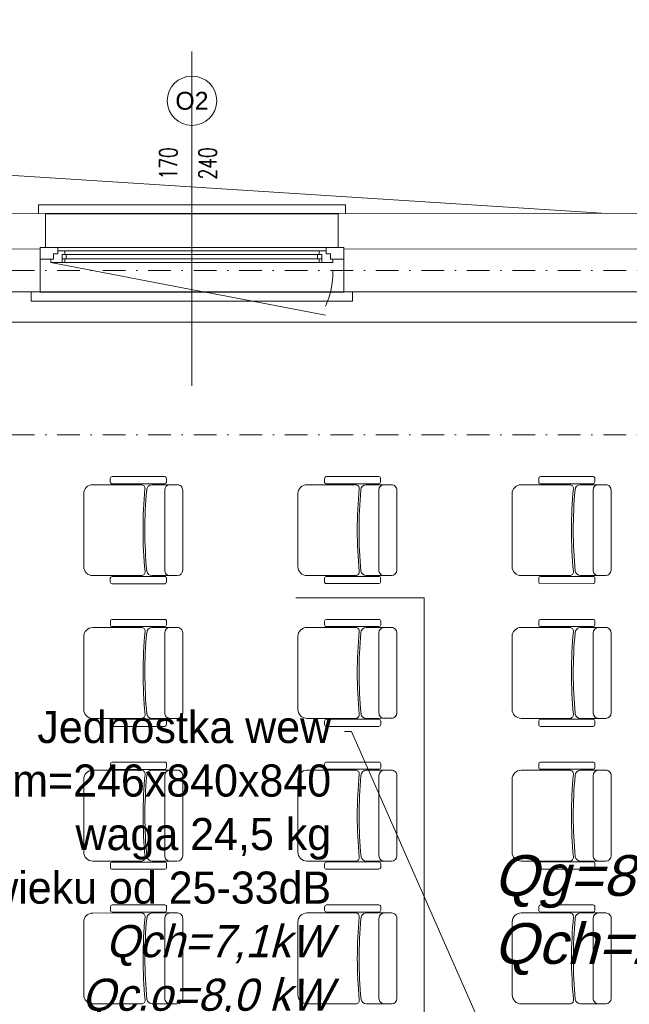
# Model space of a CAD drawing. Header units: centimetres. Extents: x -122 to 72759, y 3298 to 43172.
# Tile 82 of 243: x 35281 to 35623, y 11980 to 12532. Entities that reach past the tile are written whole.
import ezdxf
from ezdxf import colors
from ezdxf.entities.mleader import LeaderData, LeaderLine
from ezdxf.enums import TextEntityAlignment as Align
from ezdxf.lldxf.tags import DXFTag
from ezdxf.math import Vec2, Vec3

# ---------------------------------------------------------------- set-up
doc = ezdxf.new("R2010")
doc.units = ezdxf.units.CM
doc.header["$MEASUREMENT"] = 0
doc.linetypes.add('DASHDOT', pattern=[25.4, 12.7, -6.35, 0, -6.35])
doc.layers.get('0').update_dxf_attribs({"lineweight": 5})
for name, color, linetype, lineweight in [('0-LINIA CIENKA', 7, 'Continuous', 5), ('0-LINIA ŚREDNIA', 7, 'Continuous', 5), ('0-OSIE', 7, 'DASHDOT', 5), ('_ nowe meble', 7, 'Continuous', 5), ('_ ściany konstrukcyjne', 7, 'Continuous', 5), ('A_izol-termiczna', 7, 'ZIGZAG', 5), ('A_okna', 7, 'Continuous', 5), ('A_okna opis', 7, 'Continuous', 5), ('A_okna otwarcie', 7, 'DASH', 5), ('A_okna symbol', 7, 'Continuous', 5), ('A_parapety', 7, 'Continuous', 5), ('A_przerywane', 7, 'DASH', 5), ('A_sciany', 7, 'Continuous', 5), ('istniejące hatch', 7, 'Continuous', 5), ('KT_KLIM Opis', 7, 'Continuous', 9), ('WM-OPIS-KANAŁÓW', 100, 'Continuous', 18), ('ZZZ_Xref', 7, 'Continuous', 5)]:
    doc.layers.add(name, color=color, linetype=linetype, lineweight=lineweight)
doc.styles.add('Arial', font='arial.ttf', dxfattribs={"height": 450})
doc.styles.add('MBC_0250', font='txt', dxfattribs={"height": 250})
doc.styles.add('ROMANS', font='romans.shx', dxfattribs={"width": 0.8, "height": 15})
doc.styles.get("Standard").update_dxf_attribs({"font": 'ARIAL.TTF'})
doc.styles.add('techn', font='txt', dxfattribs={"oblique": 15})
tags = doc.linetypes.add('DASH', pattern=[15, 10, -5]).pattern_tags.tags
tags[6:7] = [DXFTag(74, 4), DXFTag(75, 0), DXFTag(340, '0'), DXFTag(46, 0.0), DXFTag(50, 0.0), DXFTag(44, 0.0), DXFTag(45, 0.0)]
tags[4:5] = [DXFTag(74, 4), DXFTag(75, 0), DXFTag(340, '0'), DXFTag(46, 0.0), DXFTag(50, 0.0), DXFTag(44, 0.0), DXFTag(45, 0.0)]
doc.linetypes.add('ZIGZAG', pattern='A,0.0001,-0.2,[131,ltypeshp.shx,S=0.2,R=0,X=-0.2,Y=0],-0.4,[131,ltypeshp.shx,S=0.2,R=180,X=0.2,Y=0],-0.2', length=0.8001)

# ---------------------------------------------------------------- blocks, each defined once
blk = doc.blocks.new('*U1234')
at = {"layer": 'A_okna symbol'}
blk.add_circle((0, 82.27), 13.85, dxfattribs=at)
at = {"layer": 'A_okna opis', "style": 'ROMANS', "width": 0.7}
for tag, p in [('H', (-3.76, 47.17)), ('S', (18.23, 47.17))]:
    blk.add_attdef(tag, text='', height=10, rotation=270, dxfattribs=at).set_placement(p, align=Align.TOP_CENTER)
at = {"layer": 'A_okna symbol', "style": 'Arial'}
blk.add_attdef('SYMBOL', text='', height=10, dxfattribs=at).set_placement((0, 82.27), align=Align.MIDDLE_CENTER)
at = {"layer": 'A_okna symbol'}
blk.add_attdef('HP=', (-11.63, -44.95), '', height=10, rotation=360, dxfattribs=at)
at = {"color": 7, "lineweight": 40, "true_color": 0xffffff}
blk.add_wipeout([(82, 19), (-82, 19), (-82, 0), (-85, 0), (-85, -25), (85, -25), (85, 0), (82, 0)], dxfattribs=at)
at = {"color": 8, "linetype": 'Continuous', "lineweight": 5}
blk.add_line((0, 66.42), (0, -46.34), dxfattribs=at)
for p, q in [((-85, 0), (-75.2, 0)), ((-85, -6.5), (-85, 0)), ((-75.2, 0), (-75.2, -3.5)), ((-75.2, -3.5), (-77.6, -3.5)), ((-77.6, -3.5), (-77.6, -6.5)), ((-75.2, -1.9), (-71.46, -1.9)), ((-70.39, -3.89), (-72.7, -3.89)), ((-72.7, -8.3), (-72.7, -3.89)), ((-71, -3.89), (-71.46, -1.9)), ((-70.39, -3.89), (-70.39, -6.3)), ((70.39, -3.89), (-70.39, -3.89)), ((70.39, -3.89), (72.7, -3.89)), ((70.39, -3.89), (70.39, -6.3)), ((71, -3.89), (71.46, -1.9)), ((75.2, -1.9), (71.46, -1.9)), ((72.7, -8.3), (72.7, -3.89)), ((85, 0), (75.2, 0)), ((75.2, 0), (75.2, -3.5)), ((75.2, -3.5), (77.6, -3.5)), ((77.6, -3.5), (77.6, -6.5)), ((85, -6.5), (85, 0)), ((-77.6, -6.5), (-85, -6.5)), ((-79, -8.3), (-79, -6.5)), ((-79, -8.3), (-71.44, -8.3)), ((-70.39, -6.3), (-72.7, -6.3)), ((-72.7, -8.3), (-72.7, -6.3)), ((-71, -6.3), (-71.44, -8.3)), ((-70.44, -6.3), (70.39, -6.3)), ((70.39, -6.3), (72.7, -6.3)), ((71, -6.3), (71.44, -8.3)), ((79, -8.3), (71.44, -8.3)), ((72.7, -8.3), (72.7, -6.3)), ((77.6, -6.5), (85, -6.5)), ((79, -8.3), (79, -6.5))]:
    blk.add_line(p, q)
at = {"lineweight": 5}
for p, q in [((75.2, 0), (-75.2, 0)), ((-71.46, -1.9), (71.46, -1.9)), ((-71.44, -8.3), (71.44, -8.3))]:
    blk.add_line(p, q, dxfattribs=at)
for points in [[(-82, 0), (-82, 19)], [(82, 0), (82, 19)]]:
    blk.add_lwpolyline(points)
at = {"layer": 'A_izol-termiczna', "linetype": 'Continuous'}
for p, q in [((-81, 0), (-85, 0)), ((81, 0), (85, 0))]:
    blk.add_line(p, q, dxfattribs=at)
at = {"layer": 'A_okna otwarcie', "ltscale": 0.5}
blk.add_line((79, -8.3), (-74.87, -37.88), dxfattribs=at)
blk.add_arc((-30.23, -13.24), 48.77, 180.0708, 203.7505, dxfattribs=at)
at = {"layer": 'A_parapety'}
for points in [[(-86, 19), (-86, 24), (86, 24), (86, 19)], [(-90, -25), (-90, -30), (90, -30), (90, -25)]]:
    blk.add_lwpolyline(points, dxfattribs=at)
at = {"layer": 'A_przerywane'}
for p, q in [((82, 19), (-82, 19)), ((85, -25), (-85, -25))]:
    blk.add_line(p, q, dxfattribs=at)
at = {"layer": 'A_sciany'}
for p, q in [((-85, -25), (-85, 0)), ((85, -25), (85, 0))]:
    blk.add_line(p, q, dxfattribs=at)
blk = doc.blocks.new('G$CA1DC9C89')
at = {"layer": '0-LINIA CIENKA', "lineweight": 5, "ltscale": 100}
for p, q in [((676.01, 1655.97), (703.31, 1655.98)), ((685.88, 1657.49), (685.88, 1659.5)), ((686.89, 1660.51), (716.33, 1660.51)), ((716.33, 1656.48), (686.89, 1656.48)), ((719.37, 1655.98), (709.28, 1655.98)), ((717.34, 1659.51), (717.34, 1657.49)), ((719.37, 1655.98), (723.4, 1655.98)), ((796.01, 1655.98), (823.31, 1655.99)), ((805.88, 1657.5), (805.88, 1659.51)), ((806.89, 1660.52), (836.33, 1660.52)), ((836.33, 1656.49), (806.89, 1656.49)), ((839.37, 1655.99), (829.28, 1655.99)), ((837.34, 1659.52), (837.34, 1657.5)), ((839.37, 1655.99), (843.4, 1655.99)), ((916.01, 1655.98), (943.31, 1655.98)), ((925.88, 1657.5), (925.88, 1659.51)), ((926.89, 1660.52), (956.33, 1660.52)), ((956.33, 1656.49), (926.89, 1656.49)), ((959.37, 1655.99), (949.28, 1655.98)), ((957.34, 1659.51), (957.34, 1657.5)), ((959.37, 1655.99), (963.4, 1655.99)), ((670.97, 1650.93), (670.97, 1610.09)), ((716.34, 1652.95), (716.35, 1608.08)), ((726.43, 1652.95), (726.43, 1608.08)), ((790.97, 1650.94), (790.97, 1610.1)), ((836.34, 1652.96), (836.35, 1608.09)), ((846.43, 1652.96), (846.43, 1608.09)), ((910.97, 1650.94), (910.97, 1610.1)), ((956.34, 1652.96), (956.35, 1608.09)), ((966.43, 1652.96), (966.43, 1608.09)), ((703.32, 1605.05), (676.01, 1605.05)), ((685.89, 1603.54), (685.89, 1601.52)), ((716.34, 1604.55), (686.9, 1604.55)), ((686.9, 1600.51), (716.34, 1600.52)), ((709.29, 1605.05), (719.37, 1605.06)), ((717.34, 1601.53), (717.34, 1603.54)), ((723.4, 1605.06), (719.37, 1605.06)), ((823.32, 1605.06), (796.01, 1605.06)), ((805.89, 1603.55), (805.89, 1601.53)), ((836.34, 1604.56), (806.9, 1604.56)), ((806.9, 1600.53), (836.34, 1600.53)), ((829.29, 1605.06), (839.37, 1605.07)), ((837.34, 1601.54), (837.34, 1603.55)), ((843.4, 1605.07), (839.37, 1605.07)), ((943.32, 1605.06), (916.01, 1605.06)), ((925.89, 1603.55), (925.89, 1601.53)), ((956.34, 1604.56), (926.9, 1604.56)), ((926.9, 1600.52), (956.34, 1600.53)), ((949.29, 1605.06), (959.37, 1605.06)), ((957.34, 1601.53), (957.34, 1603.55)), ((963.4, 1605.06), (959.37, 1605.06)), ((685.9, 1577.49), (685.9, 1579.5)), ((686.91, 1580.51), (716.35, 1580.51)), ((717.35, 1579.51), (717.35, 1577.49)), ((805.9, 1577.5), (805.9, 1579.51)), ((806.91, 1580.52), (836.35, 1580.52)), ((837.35, 1579.52), (837.35, 1577.5)), ((925.9, 1577.5), (925.9, 1579.51)), ((926.91, 1580.52), (956.35, 1580.52)), ((957.35, 1579.51), (957.35, 1577.5)), ((676.02, 1575.97), (703.33, 1575.98)), ((716.35, 1576.48), (686.91, 1576.48)), ((719.38, 1575.98), (709.3, 1575.98)), ((716.36, 1572.95), (716.36, 1528.08)), ((719.38, 1575.98), (723.41, 1575.98)), ((726.44, 1572.95), (726.44, 1528.08)), ((796.02, 1575.98), (823.33, 1575.99)), ((836.35, 1576.49), (806.91, 1576.49)), ((839.38, 1575.99), (829.3, 1575.99)), ((836.36, 1572.96), (836.36, 1528.09)), ((839.38, 1575.99), (843.41, 1575.99)), ((846.44, 1572.96), (846.44, 1528.09)), ((916.02, 1575.98), (943.33, 1575.98)), ((956.35, 1576.49), (926.91, 1576.49)), ((959.38, 1575.99), (949.3, 1575.98)), ((956.36, 1572.96), (956.36, 1528.09)), ((959.38, 1575.99), (963.41, 1575.99)), ((966.44, 1572.96), (966.44, 1528.09)), ((670.98, 1570.93), (670.98, 1530.09)), ((790.98, 1570.94), (790.98, 1530.1)), ((910.98, 1570.94), (910.98, 1530.1)), ((703.33, 1525.05), (676.03, 1525.05)), ((685.9, 1523.54), (685.9, 1521.52)), ((716.35, 1524.55), (686.91, 1524.55)), ((709.3, 1525.05), (719.39, 1525.06)), ((717.36, 1521.53), (717.36, 1523.54)), ((723.42, 1525.06), (719.39, 1525.06)), ((823.33, 1525.06), (796.03, 1525.06)), ((805.9, 1523.55), (805.9, 1521.53)), ((836.35, 1524.56), (806.91, 1524.56)), ((829.3, 1525.06), (839.39, 1525.07)), ((837.36, 1521.54), (837.36, 1523.55)), ((843.42, 1525.07), (839.39, 1525.07)), ((943.33, 1525.06), (916.03, 1525.06)), ((925.9, 1523.55), (925.9, 1521.53)), ((956.35, 1524.56), (926.91, 1524.56)), ((949.3, 1525.06), (959.39, 1525.06)), ((957.36, 1521.53), (957.36, 1523.55)), ((963.42, 1525.06), (959.39, 1525.06)), ((686.91, 1520.51), (716.35, 1520.52)), ((806.91, 1520.53), (836.35, 1520.53)), ((926.91, 1520.52), (956.35, 1520.53)), ((676.04, 1495.97), (703.34, 1495.98)), ((685.91, 1497.49), (685.91, 1499.5)), ((686.92, 1500.51), (716.36, 1500.51)), ((716.36, 1496.48), (686.92, 1496.48)), ((719.4, 1495.98), (709.31, 1495.98)), ((717.37, 1499.51), (717.37, 1497.49)), ((719.4, 1495.98), (723.43, 1495.98)), ((796.04, 1495.98), (823.34, 1495.99)), ((805.91, 1497.5), (805.91, 1499.51)), ((806.92, 1500.52), (836.36, 1500.52)), ((836.36, 1496.49), (806.92, 1496.49)), ((839.4, 1495.99), (829.31, 1495.99)), ((837.37, 1499.52), (837.37, 1497.5)), ((839.4, 1495.99), (843.43, 1495.99)), ((916.04, 1495.98), (943.34, 1495.98)), ((925.91, 1497.5), (925.91, 1499.51)), ((926.92, 1500.52), (956.36, 1500.52)), ((956.36, 1496.49), (926.92, 1496.49)), ((959.4, 1495.99), (949.31, 1495.98)), ((957.37, 1499.51), (957.37, 1497.5)), ((959.4, 1495.99), (963.43, 1495.99)), ((671, 1490.93), (671, 1450.09)), ((716.37, 1492.95), (716.38, 1448.08)), ((726.45, 1492.95), (726.46, 1448.08)), ((791, 1490.94), (791, 1450.1)), ((836.37, 1492.96), (836.38, 1448.09)), ((846.45, 1492.96), (846.46, 1448.09)), ((911, 1490.94), (911, 1450.1)), ((956.37, 1492.96), (956.38, 1448.09)), ((966.45, 1492.96), (966.46, 1448.09)), ((703.35, 1445.05), (676.04, 1445.05)), ((685.92, 1443.54), (685.92, 1441.52)), ((716.37, 1444.55), (686.93, 1444.55)), ((686.93, 1440.51), (716.37, 1440.52)), ((709.32, 1445.05), (719.4, 1445.06)), ((717.37, 1441.53), (717.37, 1443.54)), ((723.43, 1445.06), (719.4, 1445.06)), ((823.35, 1445.06), (796.04, 1445.06)), ((805.92, 1443.55), (805.92, 1441.53)), ((836.37, 1444.56), (806.93, 1444.56)), ((806.93, 1440.53), (836.37, 1440.53)), ((829.32, 1445.06), (839.4, 1445.07)), ((837.37, 1441.54), (837.37, 1443.55)), ((843.43, 1445.07), (839.4, 1445.07)), ((943.35, 1445.06), (916.04, 1445.06)), ((925.92, 1443.55), (925.92, 1441.53)), ((956.37, 1444.56), (926.93, 1444.56)), ((926.93, 1440.52), (956.37, 1440.53)), ((949.32, 1445.06), (959.4, 1445.06)), ((957.37, 1441.53), (957.37, 1443.55)), ((963.43, 1445.06), (959.4, 1445.06)), ((685.93, 1417.49), (685.93, 1419.5)), ((686.94, 1420.51), (716.38, 1420.51)), ((717.38, 1419.51), (717.38, 1417.49)), ((805.93, 1417.5), (805.93, 1419.51)), ((806.94, 1420.52), (836.38, 1420.52)), ((837.38, 1419.52), (837.38, 1417.5)), ((925.93, 1417.5), (925.93, 1419.51)), ((926.94, 1420.52), (956.38, 1420.52)), ((957.38, 1419.51), (957.38, 1417.5)), ((676.05, 1415.97), (703.36, 1415.98)), ((716.38, 1416.48), (686.94, 1416.48)), ((719.41, 1415.98), (709.33, 1415.98)), ((716.39, 1412.95), (716.39, 1368.08)), ((719.41, 1415.98), (723.44, 1415.98)), ((726.47, 1412.95), (726.47, 1368.08)), ((796.05, 1415.98), (823.36, 1415.99)), ((836.38, 1416.49), (806.94, 1416.49)), ((839.41, 1415.99), (829.33, 1415.99)), ((836.39, 1412.96), (836.39, 1368.09)), ((839.41, 1415.99), (843.44, 1415.99)), ((846.47, 1412.96), (846.47, 1368.09)), ((916.05, 1415.98), (943.36, 1415.98)), ((956.38, 1416.49), (926.94, 1416.49)), ((959.41, 1415.99), (949.33, 1415.98)), ((956.39, 1412.96), (956.39, 1368.09)), ((959.41, 1415.99), (963.44, 1415.99)), ((966.47, 1412.96), (966.47, 1368.09)), ((671.01, 1410.93), (671.01, 1370.09)), ((791.01, 1410.94), (791.01, 1370.1)), ((911.01, 1410.94), (911.01, 1370.1)), ((703.36, 1365.05), (676.06, 1365.05)), ((709.33, 1365.05), (719.42, 1365.06)), ((723.45, 1365.06), (719.42, 1365.06)), ((823.36, 1365.06), (796.06, 1365.06)), ((829.33, 1365.06), (839.42, 1365.07)), ((843.45, 1365.07), (839.42, 1365.07)), ((943.36, 1365.06), (916.06, 1365.06)), ((949.33, 1365.06), (959.42, 1365.06)), ((963.45, 1365.06), (959.42, 1365.06))]:
    blk.add_line(p, q, dxfattribs=at)
for centre, radius, start, end in [((676.01, 1650.93), 5.04, 90.0049, 180.0049), ((686.89, 1659.5), 1.01, 90.0049, 180.0049), ((686.89, 1657.49), 1.01, 180.0049, 270.0049), ((703.31, 1653.96), 2.02, 354.5863, 90.0049), ((709.28, 1652.95), 3.03, 90.0049, 180.0049), ((716.33, 1659.51), 1.01, 0.0049, 90.0049), ((716.33, 1657.49), 1.01, 270.0049, 0.0049), ((719.37, 1652.95), 3.03, 90.0049, 180.0049), ((723.4, 1652.95), 3.03, 0.0049, 90.0049), ((796.01, 1650.94), 5.04, 90.0049, 180.0049), ((806.89, 1659.51), 1.01, 90.0049, 180.0049), ((806.89, 1657.5), 1.01, 180.0049, 270.0049), ((823.31, 1653.97), 2.02, 354.5863, 90.0049), ((829.28, 1652.96), 3.03, 90.0049, 180.0049), ((836.33, 1659.52), 1.01, 0.0049, 90.0049), ((836.33, 1657.5), 1.01, 270.0049, 0.0049), ((839.37, 1652.96), 3.03, 90.0049, 180.0049), ((843.4, 1652.96), 3.03, 0.0049, 90.0049), ((916.01, 1650.94), 5.04, 90.0049, 180.0049), ((926.89, 1659.51), 1.01, 90.0049, 180.0049), ((926.89, 1657.5), 1.01, 180.0049, 270.0049), ((943.31, 1653.97), 2.02, 354.5863, 90.0049), ((949.28, 1652.96), 3.03, 90.0049, 180.0049), ((956.33, 1659.51), 1.01, 0.0049, 90.0049), ((956.33, 1657.5), 1.01, 270.0049, 0.0049), ((959.37, 1652.96), 3.03, 90.0049, 180.0049), ((963.4, 1652.96), 3.03, 0.0049, 90.0049), ((950.47, 1630.54), 246.25, 174.5863, 185.4235), ((950.47, 1630.54), 245.24, 174.7559, 185.3849), ((1070.47, 1630.55), 246.25, 174.5863, 185.4235), ((1070.47, 1630.55), 245.24, 174.7559, 185.3849), ((1190.47, 1630.54), 246.25, 174.5863, 185.4235), ((1190.47, 1630.54), 245.24, 174.7559, 185.3849), ((676.01, 1610.09), 5.04, 180.0049, 270.0049), ((703.32, 1607.07), 2.02, 270.0049, 5.4235), ((709.29, 1608.08), 3.03, 190.6339, 270.0049), ((719.37, 1608.08), 3.03, 180.0049, 270.0049), ((723.4, 1608.08), 3.03, 270.0049, 0.0049), ((796.01, 1610.1), 5.04, 180.0049, 270.0049), ((823.32, 1607.08), 2.02, 270.0049, 5.4235), ((829.29, 1608.09), 3.03, 190.6339, 270.0049), ((839.37, 1608.09), 3.03, 180.0049, 270.0049), ((843.4, 1608.09), 3.03, 270.0049, 0.0049), ((916.01, 1610.1), 5.04, 180.0049, 270.0049), ((943.32, 1607.08), 2.02, 270.0049, 5.4235), ((949.29, 1608.09), 3.03, 190.6339, 270.0049), ((959.37, 1608.09), 3.03, 180.0049, 270.0049), ((963.4, 1608.09), 3.03, 270.0049, 0.0049), ((686.9, 1603.54), 1.01, 90.0049, 180.0049), ((686.9, 1601.52), 1.01, 180.0049, 270.0049), ((716.34, 1603.54), 1.01, 0.0049, 90.0049), ((716.34, 1601.53), 1.01, 270.0049, 0.0049), ((806.9, 1603.55), 1.01, 90.0049, 180.0049), ((806.9, 1601.53), 1.01, 180.0049, 270.0049), ((836.34, 1603.55), 1.01, 0.0049, 90.0049), ((836.34, 1601.54), 1.01, 270.0049, 0.0049), ((926.9, 1603.55), 1.01, 90.0049, 180.0049), ((926.9, 1601.53), 1.01, 180.0049, 270.0049), ((956.34, 1603.55), 1.01, 0.0049, 90.0049), ((956.34, 1601.53), 1.01, 270.0049, 0.0049), ((686.91, 1579.5), 1.01, 90.0049, 180.0049), ((716.35, 1579.51), 1.01, 0.0049, 90.0049), ((806.91, 1579.51), 1.01, 90.0049, 180.0049), ((836.35, 1579.52), 1.01, 0.0049, 90.0049), ((926.91, 1579.51), 1.01, 90.0049, 180.0049), ((956.35, 1579.51), 1.01, 0.0049, 90.0049), ((676.02, 1570.93), 5.04, 90.0049, 180.0049), ((686.91, 1577.49), 1.01, 180.0049, 270.0049), ((703.33, 1573.96), 2.02, 354.5863, 90.0049), ((950.49, 1550.54), 246.25, 174.5863, 185.4235), ((950.49, 1550.54), 245.24, 174.7559, 185.3849), ((709.3, 1572.95), 3.03, 90.0049, 180.0049), ((716.35, 1577.49), 1.01, 270.0049, 0.0049), ((719.38, 1572.95), 3.03, 90.0049, 180.0049), ((723.41, 1572.95), 3.03, 0.0049, 90.0049), ((796.02, 1570.94), 5.04, 90.0049, 180.0049), ((806.91, 1577.5), 1.01, 180.0049, 270.0049), ((823.33, 1573.97), 2.02, 354.5863, 90.0049), ((1070.49, 1550.55), 246.25, 174.5863, 185.4235), ((1070.49, 1550.55), 245.24, 174.7559, 185.3849), ((829.3, 1572.96), 3.03, 90.0049, 180.0049), ((836.35, 1577.5), 1.01, 270.0049, 0.0049), ((839.38, 1572.96), 3.03, 90.0049, 180.0049), ((843.41, 1572.96), 3.03, 0.0049, 90.0049), ((916.02, 1570.94), 5.04, 90.0049, 180.0049), ((926.91, 1577.5), 1.01, 180.0049, 270.0049), ((943.33, 1573.97), 2.02, 354.5863, 90.0049), ((1190.49, 1550.54), 246.25, 174.5863, 185.4235), ((1190.49, 1550.54), 245.24, 174.7559, 185.3849), ((949.3, 1572.96), 3.03, 90.0049, 180.0049), ((956.35, 1577.5), 1.01, 270.0049, 0.0049), ((959.38, 1572.96), 3.03, 90.0049, 180.0049), ((963.41, 1572.96), 3.03, 0.0049, 90.0049), ((676.03, 1530.09), 5.04, 180.0049, 270.0049), ((796.03, 1530.1), 5.04, 180.0049, 270.0049), ((916.03, 1530.1), 5.04, 180.0049, 270.0049), ((686.91, 1523.54), 1.01, 90.0049, 180.0049), ((703.33, 1527.07), 2.02, 270.0049, 5.4235), ((709.3, 1528.08), 3.03, 190.6339, 270.0049), ((716.35, 1523.54), 1.01, 0.0049, 90.0049), ((719.39, 1528.08), 3.03, 180.0049, 270.0049), ((723.42, 1528.08), 3.03, 270.0049, 0.0049), ((806.91, 1523.55), 1.01, 90.0049, 180.0049), ((823.33, 1527.08), 2.02, 270.0049, 5.4235), ((829.3, 1528.09), 3.03, 190.6339, 270.0049), ((836.35, 1523.55), 1.01, 0.0049, 90.0049), ((839.39, 1528.09), 3.03, 180.0049, 270.0049), ((843.42, 1528.09), 3.03, 270.0049, 0.0049), ((926.91, 1523.55), 1.01, 90.0049, 180.0049), ((943.33, 1527.08), 2.02, 270.0049, 5.4235), ((949.3, 1528.09), 3.03, 190.6339, 270.0049), ((956.35, 1523.55), 1.01, 0.0049, 90.0049), ((959.39, 1528.09), 3.03, 180.0049, 270.0049), ((963.42, 1528.09), 3.03, 270.0049, 0.0049), ((686.91, 1521.52), 1.01, 180.0049, 270.0049), ((716.35, 1521.53), 1.01, 270.0049, 0.0049), ((806.91, 1521.53), 1.01, 180.0049, 270.0049), ((836.35, 1521.54), 1.01, 270.0049, 0.0049), ((926.91, 1521.53), 1.01, 180.0049, 270.0049), ((956.35, 1521.53), 1.01, 270.0049, 0.0049), ((676.04, 1490.93), 5.04, 90.0049, 180.0049), ((686.92, 1499.5), 1.01, 90.0049, 180.0049), ((686.92, 1497.49), 1.01, 180.0049, 270.0049), ((703.34, 1493.96), 2.02, 354.5863, 90.0049), ((709.31, 1492.95), 3.03, 90.0049, 180.0049), ((716.36, 1499.51), 1.01, 0.0049, 90.0049), ((716.36, 1497.49), 1.01, 270.0049, 0.0049), ((719.4, 1492.95), 3.03, 90.0049, 180.0049), ((723.43, 1492.95), 3.03, 0.0049, 90.0049), ((796.04, 1490.94), 5.04, 90.0049, 180.0049), ((806.92, 1499.51), 1.01, 90.0049, 180.0049), ((806.92, 1497.5), 1.01, 180.0049, 270.0049), ((823.34, 1493.97), 2.02, 354.5863, 90.0049), ((829.31, 1492.96), 3.03, 90.0049, 180.0049), ((836.36, 1499.52), 1.01, 0.0049, 90.0049), ((836.36, 1497.5), 1.01, 270.0049, 0.0049), ((839.4, 1492.96), 3.03, 90.0049, 180.0049), ((843.43, 1492.96), 3.03, 0.0049, 90.0049), ((916.04, 1490.94), 5.04, 90.0049, 180.0049), ((926.92, 1499.51), 1.01, 90.0049, 180.0049), ((926.92, 1497.5), 1.01, 180.0049, 270.0049), ((943.34, 1493.97), 2.02, 354.5863, 90.0049), ((949.31, 1492.96), 3.03, 90.0049, 180.0049), ((956.36, 1499.51), 1.01, 0.0049, 90.0049), ((956.36, 1497.5), 1.01, 270.0049, 0.0049), ((959.4, 1492.96), 3.03, 90.0049, 180.0049), ((963.43, 1492.96), 3.03, 0.0049, 90.0049), ((950.5, 1470.54), 246.25, 174.5863, 185.4235), ((950.5, 1470.54), 245.24, 174.7559, 185.3849), ((1070.5, 1470.55), 246.25, 174.5863, 185.4235), ((1070.5, 1470.55), 245.24, 174.7559, 185.3849), ((1190.5, 1470.54), 246.25, 174.5863, 185.4235), ((1190.5, 1470.54), 245.24, 174.7559, 185.3849), ((676.04, 1450.09), 5.04, 180.0049, 270.0049), ((703.35, 1447.07), 2.02, 270.0049, 5.4235), ((709.32, 1448.08), 3.03, 190.6339, 270.0049), ((719.4, 1448.08), 3.03, 180.0049, 270.0049), ((723.43, 1448.08), 3.03, 270.0049, 0.0049), ((796.04, 1450.1), 5.04, 180.0049, 270.0049), ((823.35, 1447.08), 2.02, 270.0049, 5.4235), ((829.32, 1448.09), 3.03, 190.6339, 270.0049), ((839.4, 1448.09), 3.03, 180.0049, 270.0049), ((843.43, 1448.09), 3.03, 270.0049, 0.0049), ((916.04, 1450.1), 5.04, 180.0049, 270.0049), ((943.35, 1447.08), 2.02, 270.0049, 5.4235), ((949.32, 1448.09), 3.03, 190.6339, 270.0049), ((959.4, 1448.09), 3.03, 180.0049, 270.0049), ((963.43, 1448.09), 3.03, 270.0049, 0.0049), ((686.93, 1443.54), 1.01, 90.0049, 180.0049), ((686.93, 1441.52), 1.01, 180.0049, 270.0049), ((716.37, 1443.54), 1.01, 0.0049, 90.0049), ((716.37, 1441.53), 1.01, 270.0049, 0.0049), ((806.93, 1443.55), 1.01, 90.0049, 180.0049), ((806.93, 1441.53), 1.01, 180.0049, 270.0049), ((836.37, 1443.55), 1.01, 0.0049, 90.0049), ((836.37, 1441.54), 1.01, 270.0049, 0.0049), ((926.93, 1443.55), 1.01, 90.0049, 180.0049), ((926.93, 1441.53), 1.01, 180.0049, 270.0049), ((956.37, 1443.55), 1.01, 0.0049, 90.0049), ((956.37, 1441.53), 1.01, 270.0049, 0.0049), ((686.94, 1419.5), 1.01, 90.0049, 180.0049), ((716.38, 1419.51), 1.01, 0.0049, 90.0049), ((806.94, 1419.51), 1.01, 90.0049, 180.0049), ((836.38, 1419.52), 1.01, 0.0049, 90.0049), ((926.94, 1419.51), 1.01, 90.0049, 180.0049), ((956.38, 1419.51), 1.01, 0.0049, 90.0049), ((676.05, 1410.93), 5.04, 90.0049, 180.0049), ((686.94, 1417.49), 1.01, 180.0049, 270.0049), ((703.36, 1413.96), 2.02, 354.5863, 90.0049), ((950.52, 1390.54), 246.25, 174.5863, 185.4235), ((950.52, 1390.54), 245.24, 174.7559, 185.3849), ((709.33, 1412.95), 3.03, 90.0049, 180.0049), ((716.38, 1417.49), 1.01, 270.0049, 0.0049), ((719.41, 1412.95), 3.03, 90.0049, 180.0049), ((723.44, 1412.95), 3.03, 0.0049, 90.0049), ((796.05, 1410.94), 5.04, 90.0049, 180.0049), ((806.94, 1417.5), 1.01, 180.0049, 270.0049), ((823.36, 1413.97), 2.02, 354.5863, 90.0049), ((1070.52, 1390.55), 246.25, 174.5863, 185.4235), ((1070.52, 1390.55), 245.24, 174.7559, 185.3849), ((829.33, 1412.96), 3.03, 90.0049, 180.0049), ((836.38, 1417.5), 1.01, 270.0049, 0.0049), ((839.41, 1412.96), 3.03, 90.0049, 180.0049), ((843.44, 1412.96), 3.03, 0.0049, 90.0049), ((916.05, 1410.94), 5.04, 90.0049, 180.0049), ((926.94, 1417.5), 1.01, 180.0049, 270.0049), ((943.36, 1413.97), 2.02, 354.5863, 90.0049), ((1190.52, 1390.54), 246.25, 174.5863, 185.4235), ((1190.52, 1390.54), 245.24, 174.7559, 185.3849), ((949.33, 1412.96), 3.03, 90.0049, 180.0049), ((956.38, 1417.5), 1.01, 270.0049, 0.0049), ((959.41, 1412.96), 3.03, 90.0049, 180.0049), ((963.44, 1412.96), 3.03, 0.0049, 90.0049), ((676.06, 1370.09), 5.04, 180.0049, 270.0049), ((796.06, 1370.1), 5.04, 180.0049, 270.0049), ((916.06, 1370.1), 5.04, 180.0049, 270.0049), ((703.36, 1367.07), 2.02, 270.0049, 5.4235), ((709.33, 1368.08), 3.03, 190.6339, 270.0049), ((719.42, 1368.08), 3.03, 180.0049, 270.0049), ((723.45, 1368.08), 3.03, 270.0049, 0.0049), ((823.36, 1367.08), 2.02, 270.0049, 5.4235), ((829.33, 1368.09), 3.03, 190.6339, 270.0049), ((839.42, 1368.09), 3.03, 180.0049, 270.0049), ((843.45, 1368.09), 3.03, 270.0049, 0.0049), ((943.36, 1367.08), 2.02, 270.0049, 5.4235), ((949.33, 1368.09), 3.03, 190.6339, 270.0049), ((959.42, 1368.09), 3.03, 180.0049, 270.0049), ((963.45, 1368.09), 3.03, 270.0049, 0.0049)]:
    blk.add_arc(centre, radius, start, end, dxfattribs=at)
at = {"layer": '0-LINIA ŚREDNIA', "lineweight": 5}
for points in [[(4125.09, 1983.15), (2204.61, 1983.1), (2204.61, 1807.98), (12.13, 1808.07), (12.13, 1744.12), (37.13, 1744.12), (37.13, 828.68), (12.13, 828.68), (12.13, 764.65), (305.88, 764.7), (305.85, 644.32)], [(4105.09, 1963.15), (2224.61, 1963.1), (2224.61, 1787.98), (57.13, 1788.07), (32.13, 1788.07), (32.13, 1764.12), (57.13, 1764.12), (57.13, 808.68), (32.13, 808.68), (32.13, 784.65), (162.24, 784.67)]]:
    blk.add_lwpolyline(points, dxfattribs=at)
at = {"layer": '0-OSIE', "lineweight": 5}
blk.add_lwpolyline([(-236.32, 1683.93), (4272.15, 1683.93)], dxfattribs=at)
at = {"layer": '_ ściany konstrukcyjne', "lineweight": 5}
for points in [[(4105.09, 1963.15), (2224.61, 1963.1), (2224.61, 1787.98), (32.13, 1788.07), (32.13, 1764.12), (57.13, 1764.12), (57.13, 808.68), (32.13, 808.68), (32.13, 784.65), (162.24, 784.67)], [(1745.97, 892.87), (1745.97, 808.68), (81.01, 808.68), (81.01, 1764.12), (1745.97, 1764.12), (1745.97, 1042.87)], [(1858.14, 1763.96), (81.13, 1764.07), (81.13, 808.65), (349.88, 808.7), (349.88, 644.32)], [(2224.64, 1764.03), (81.13, 1764.07), (81.13, 808.65), (349.88, 808.7), (349.88, 644.32)]]:
    blk.add_lwpolyline(points, dxfattribs=at)
at = {"layer": 'A_okna', "lineweight": 5}
ref = blk.add_blockref('*U1234', (731.63, 1788.86), dxfattribs=dict(at, xscale=-1, rotation=359.9999999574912))
ref.add_attrib('SYMBOL', 'O2', dxfattribs={"layer": 'A_okna symbol', "height": 9.996, "style": 'Arial'}).set_placement((731.63, 1871.13), align=Align.MIDDLE_CENTER)
ref.add_attrib('S', '170', dxfattribs={"layer": 'A_okna opis', "height": 10, "rotation": 90, "style": 'ROMANS', "width": 0.7}).set_placement((713.4, 1836.03), align=Align.TOP_CENTER)
ref.add_attrib('H', '240', dxfattribs={"layer": 'A_okna opis', "height": 10, "rotation": 90, "style": 'ROMANS', "width": 0.7}).set_placement((735.39, 1836.03), align=Align.TOP_CENTER)
blk.add_lwpolyline([(1746, 1747.13), (81.01, 1747.13)])
at = {"layer": '0-OSIE', "lineweight": 5}
blk.add_lwpolyline([(-236.34, 1776.07), (4272.13, 1776.07)], dxfattribs=at)
at = {"layer": '_ nowe meble', "lineweight": 5, "ltscale": 0.5}
blk.add_lwpolyline([(-181.29, 764.41), (-181.29, 1867.44), (37.13, 1867.44), (964.14, 1808.03)], dxfattribs=at)
at = {"layer": 'istniejące hatch', "lineweight": 5, "ltscale": 0.5}
for points in [[(731.63, 1898.69), (731.63, 1711.35)], [(1374.08, 1764.12), (452.64, 1764.12)]]:
    blk.add_lwpolyline(points, dxfattribs=at)

msp = doc.modelspace()

# ---------------------------------------------------------------- block references
at = {"layer": 'ZZZ_Xref'}
msp.add_blockref('G$CA1DC9C89', (34646.15529, 10615.38849), dxfattribs=at)

# ---------------------------------------------------------------- next in the draw order: linework, layer by layer
msp.add_lwpolyline([(35435.94876, 12208.03602), (35507.82603, 12208.03602), (35507.82603, 11495.64194)])

# ---------------------------------------------------------------- next in the draw order: texts
at = {"layer": 'WM-OPIS-KANAŁÓW', "insert": (35546.68753, 11996.55471), "char_height": 16, "width": 694.1567331, "attachment_point": 7, "style": 'techn'}
msp.add_mtext('{\\fArial|b0|i0|c238|p34;\\H1.429x;\\C1;Qg=8,1 kW\\P\\C5;Qch=21,0kW}', dxfattribs=at)

# ---------------------------------------------------------------- next in the draw order: leaders
at = {"layer": 'KT_KLIM Opis'}
ml = msp.add_multileader_mtext('Standard', dxfattribs=at)
ml.set_content('{\\C5; Jednostka wew\\Pwym=246x840x840\\Pwaga 24,5 kg\\Pdzwieku od 25-33dB\\P\\Q15;Qch=7,1kW\\P\\C1;Qc.o=8,0 kW\\Prz.sp  +4,8}', color=256, style='MBC_0250')
ml.set_leader_properties(color=256, linetype='Continuous', lineweight=0)
ml.build(insert=Vec2(0, 0))
ml.multileader.update_dxf_attribs({"dogleg_length": 0.03917, "arrow_head_size": 12.5, "scale": 100})
ctx = ml.context
ctx.base_point, ctx.scale, ctx.char_height, ctx.arrow_head_size, ctx.landing_gap_size, ctx.plane_origin = Vec3(35784.5857, 12172.60966), 100, 18, 12.5, 7.5, Vec3(34673.82887, 11672.55569)
ctx.text_align_type = 2
notes = []
notes.append((ctx, [(0, (1, 1, 0), (36029.16533, 12172.60966), (-1, 0), 3.9166, [(0, [(36104.5, 11907.90839)], 0, [])])]))
ctx.mtext.insert, ctx.mtext.width, ctx.mtext.alignment, ctx.mtext.line_spacing_factor, ctx.mtext.flow_direction = Vec3(36017.74873, 12184.1083), 269.0774305, 3, 1.00005, 5
ml = msp.add_multileader_mtext('Standard', dxfattribs=at)
ml.set_content('{\\C5; Jednostka wew\\Pwym=246x840x840\\Pwaga 24,5 kg\\Pdzwieku od 25-33dB\\P\\Q15;Qch=7,1kW\\P\\C1;Qc.o=8,0 kW\\Prz.sp  +4,8}', color=256, style='MBC_0250')
ml.set_leader_properties(color=256, linetype='Continuous', lineweight=0)
ml.build(insert=Vec2(0, 0))
ml.multileader.update_dxf_attribs({"dogleg_length": 0.03917, "arrow_head_size": 12.5, "scale": 100})
ctx = ml.context
ctx.base_point, ctx.scale, ctx.char_height, ctx.arrow_head_size, ctx.landing_gap_size, ctx.plane_origin = Vec3(35222.5857, 12133.10966), 100, 18, 12.5, 7.5, Vec3(34111.82887, 11633.05569)
ctx.text_align_type = 2
notes.append((ctx, [(0, (1, 1, 0), (35467.16533, 12133.10966), (-1, 0), 3.9166, [(0, [(35576, 11885.93568)], 0, [])])]))
ctx.mtext.insert, ctx.mtext.width, ctx.mtext.alignment, ctx.mtext.line_spacing_factor, ctx.mtext.flow_direction = Vec3(35455.74873, 12144.6083), 269.0774305, 3, 1.00005, 5
for ctx, leaders in notes:
    for number, flags, end, landing, length, lines in leaders:
        leader = LeaderData()
        leader.index, (leader.has_last_leader_line, leader.has_dogleg_vector, leader.attachment_direction) = number, flags
        leader.last_leader_point, leader.dogleg_vector, leader.dogleg_length = Vec3(end), Vec3(landing), length
        for number, points, colour, breaks in lines:
            line = LeaderLine()
            line.index, line.vertices, line.color, line.breaks = number, Vec3.list(points), colors.encode_raw_color(colour), breaks
            leader.lines.append(line)
        ctx.leaders.append(leader)

doc.saveas('drawing.dxf')
